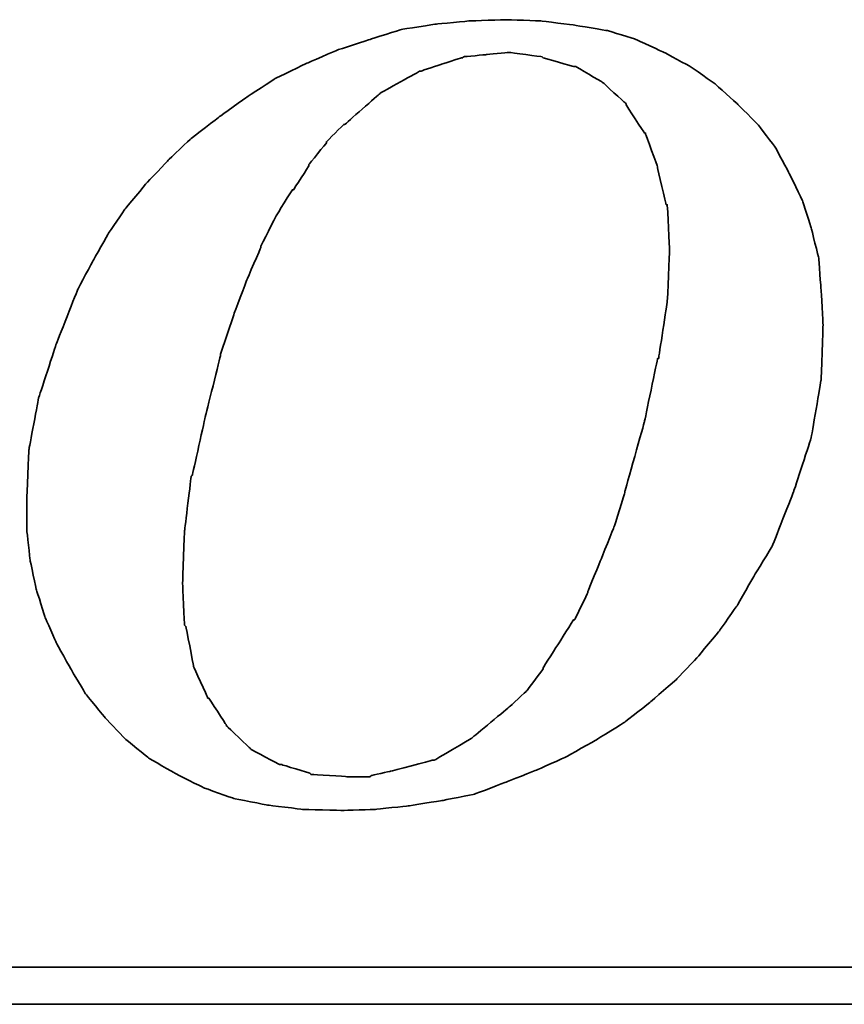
# Model space of a CAD drawing. Header units: inches. Extents: x 42 to 238, y 60 to 174.
# Tile 44 of 50: x 210.29 to 212.4, y 118.84 to 121.37. Entities that reach past the tile are written whole.
import ezdxf

# ---------------------------------------------------------------- set-up
doc = ezdxf.new("R2010")
doc.units = ezdxf.units.IN
doc.header["$LTSCALE"] = 0.1
doc.layers.add('DIM', color=4, linetype='Continuous')
doc.layers.add('layer 1', color=7, linetype='Continuous')

# ---------------------------------------------------------------- blocks, each defined once
blk = doc.blocks.new('TBI MOTION logo(完整正式版)')
at = {"layer": 'layer 1', "color": 22, "lineweight": 35}
for points, knots in [([(35.79625, -6.98375), (35.79625, -6.98375), (36.23125, -7.43875), (36.23125, -7.43875), (36.23125, -7.43875), (36.23125, -7.43875), (36.75625, -7.87125), (36.75625, -7.87125), (36.75625, -7.87125), (36.75625, -7.87125), (37.33125, -8.20375), (37.33125, -8.20375), (37.33125, -8.20375), (37.33125, -8.20375), (37.95625, -8.51875), (37.95625, -8.51875), (37.95625, -8.51875), (37.95625, -8.51875), (38.62625, -8.75875), (38.62625, -8.75875), (38.62625, -8.75875), (38.62625, -8.75875), (39.37125, -8.90375), (39.37125, -8.90375), (39.37125, -8.90375), (39.37125, -8.90375), (40.14125, -8.99875), (40.14125, -8.99875), (40.14125, -8.99875), (40.14125, -8.99875), (41.02625, -9.02375), (41.02625, -9.02375), (41.02625, -9.02375), (41.02625, -9.02375), (41.74625, -8.99875), (41.74625, -8.99875), (41.74625, -8.99875), (41.74625, -8.99875), (42.46625, -8.92375), (42.46625, -8.92375), (42.46625, -8.92375), (42.46625, -8.92375), (43.21125, -8.80625), (43.21125, -8.80625), (43.21125, -8.80625), (43.21125, -8.80625), (43.93125, -8.66375), (43.93125, -8.66375), (43.93125, -8.66375), (43.93125, -8.66375), (44.62625, -8.39875), (44.62625, -8.39875), (44.62625, -8.39875), (44.62625, -8.39875), (45.29625, -8.13375), (45.29625, -8.13375), (45.29625, -8.13375), (45.29625, -8.13375), (45.94625, -7.84375), (45.94625, -7.84375), (45.94625, -7.84375), (45.94625, -7.84375), (46.61625, -7.46375), (46.61625, -7.46375), (46.61625, -7.46375), (46.61625, -7.46375), (47.24125, -7.07875), (47.24125, -7.07875), (47.24125, -7.07875), (47.24125, -7.07875), (47.81625, -6.62375), (47.81625, -6.62375), (47.81625, -6.62375), (47.81625, -6.62375), (48.36875, -6.14375), (48.36875, -6.14375), (48.36875, -6.14375), (48.36875, -6.14375), (48.84625, -5.64125), (48.84625, -5.64125), (48.84625, -5.64125), (48.84625, -5.64125), (49.32625, -5.06375), (49.32625, -5.06375), (49.32625, -5.06375), (49.32625, -5.06375), (49.71125, -4.51374), (49.71125, -4.51374), (49.71125, -4.51374), (49.71125, -4.51374), (50.09625, -3.83874), (50.09625, -3.83874), (50.09625, -3.83874), (50.09625, -3.83874), (50.48125, -3.21374), (50.48125, -3.21374), (50.48125, -3.21374), (50.48125, -3.21374), (50.96125, -1.99125), (50.96125, -1.99125), (50.96125, -1.99125), (50.96125, -1.99125), (51.34375, -0.81875), (51.34375, -0.81875), (51.34375, -0.81875), (51.34375, -0.81875), (51.56125, 0.45624), (51.56125, 0.45624), (51.56125, 0.45624), (51.56125, 0.45624), (51.60625, 1.67624), (51.60625, 1.67624), (51.60625, 1.67624), (51.60625, 1.67624), (51.56125, 2.44625), (51.56125, 2.44625), (51.56125, 2.44625), (51.56125, 2.44625), (51.51125, 3.14125), (51.51125, 3.14125), (51.51125, 3.14125), (51.51125, 3.14125), (51.34375, 3.81125), (51.34375, 3.81125), (51.34375, 3.81125), (51.34375, 3.81125), (51.15125, 4.41125), (51.15125, 4.41125), (51.15125, 4.41125), (51.15125, 4.41125), (50.86125, 5.01125), (50.86125, 5.01125), (50.86125, 5.01125), (50.86125, 5.01125), (50.55125, 5.58875), (50.55125, 5.58875), (50.55125, 5.58875), (50.55125, 5.58875), (50.16625, 6.09125), (50.16625, 6.09125), (50.16625, 6.09125), (50.16625, 6.09125), (49.71125, 6.54875), (49.71125, 6.54875), (49.71125, 6.54875), (49.71125, 6.54875), (49.23125, 6.98125), (49.23125, 6.98125), (49.23125, 6.98125), (49.23125, 6.98125), (48.67875, 7.36625), (48.67875, 7.36625), (48.67875, 7.36625), (48.67875, 7.36625), (48.10375, 7.67625), (48.10375, 7.67625), (48.10375, 7.67625), (48.10375, 7.67625), (47.48125, 7.96375), (47.48125, 7.96375), (47.48125, 7.96375), (47.48125, 7.96375), (46.85625, 8.15625), (46.85625, 8.15625), (46.85625, 8.15625), (46.85625, 8.15625), (46.13625, 8.27624), (46.13625, 8.27624), (46.13625, 8.27624), (46.13625, 8.27624), (45.39125, 8.37125), (45.39125, 8.37125), (45.39125, 8.37125), (45.39125, 8.37125), (44.62625, 8.39624), (44.62625, 8.39624), (44.62625, 8.39624), (44.62625, 8.39624), (43.83625, 8.37125), (43.83625, 8.37125), (43.83625, 8.37125), (43.83625, 8.37125), (43.09125, 8.30125), (43.09125, 8.30125), (43.09125, 8.30125), (43.09125, 8.30125), (42.32125, 8.18125), (42.32125, 8.18125), (42.32125, 8.18125), (42.32125, 8.18125), (41.62875, 7.96375), (41.62875, 7.96375), (41.62875, 7.96375), (41.62875, 7.96375), (40.90625, 7.72625), (40.90625, 7.72625), (40.90625, 7.72625), (40.90625, 7.72625), (40.23624, 7.43625), (40.23624, 7.43625), (40.23624, 7.43625), (40.23624, 7.43625), (39.54124, 7.10125), (39.54124, 7.10125), (39.54124, 7.10125), (39.54124, 7.10125), (38.91625, 6.69125), (38.91625, 6.69125), (38.91625, 6.69125), (38.91625, 6.69125), (38.31625, 6.26125), (38.31625, 6.26125), (38.31625, 6.26125), (38.31625, 6.26125), (37.69125, 5.78125), (37.69125, 5.78125), (37.69125, 5.78125), (37.69125, 5.78125), (37.18625, 5.30125), (37.18625, 5.30125), (37.18625, 5.30125), (37.18625, 5.30125), (36.70625, 4.79624), (36.70625, 4.79624), (36.70625, 4.79624), (36.70625, 4.79624), (36.23125, 4.22125), (36.23125, 4.22125), (36.23125, 4.22125), (36.23125, 4.22125), (35.87124, 3.69375), (35.87124, 3.69375), (35.87124, 3.69375), (35.87124, 3.69375), (35.53125, 3.09125), (35.53125, 3.09125), (35.53125, 3.09125), (35.53125, 3.09125), (35.19875, 2.47125), (35.19875, 2.47125), (35.19875, 2.47125), (35.19875, 2.47125), (34.71625, 1.24625), (34.71625, 1.24625), (34.71625, 1.24625), (34.71625, 1.24625), (34.33125, 0.06874), (34.33125, 0.06874), (34.33125, 0.06874), (34.33125, 0.06874), (34.11625, -1.07875), (34.11625, -1.07875), (34.11625, -1.07875), (34.11625, -1.07875), (34.07125, -2.15875), (34.07125, -2.15875), (34.07125, -2.15875), (34.07125, -2.15875), (34.07125, -2.85375), (34.07125, -2.85375), (34.07125, -2.85375), (34.07125, -2.85375), (34.14125, -3.50375), (34.14125, -3.50375), (34.14125, -3.50375), (34.14125, -3.50375), (34.28625, -4.17375), (34.28625, -4.17375), (34.28625, -4.17375), (34.28625, -4.17375), (34.47625, -4.77624), (34.47625, -4.77624), (34.47625, -4.77624), (34.47625, -4.77624), (34.71625, -5.32625), (34.71625, -5.32625), (34.71625, -5.32625), (34.71625, -5.32625), (35.05375, -5.92875), (35.05375, -5.92875), (35.05375, -5.92875), (35.05375, -5.92875), (35.36375, -6.45375), (35.36375, -6.45375), (35.36375, -6.45375), (35.36375, -6.45375), (35.79625, -6.98375), (35.79625, -6.98375)], [0, 0, 0, 0, 0.01388889, 0.01388889, 0.01388889, 0.0138889, 0.02777778, 0.02777778, 0.02777778, 0.02777779, 0.04166667, 0.04166667, 0.04166667, 0.04166668, 0.05555556, 0.05555556, 0.05555556, 0.05555557, 0.06944444, 0.06944444, 0.06944444, 0.06944445, 0.08333333, 0.08333333, 0.08333333, 0.08333334, 0.09722222, 0.09722222, 0.09722222, 0.09722223, 0.11111111, 0.11111111, 0.11111111, 0.11111112, 0.125, 0.125, 0.125, 0.12500001, 0.13888889, 0.13888889, 0.13888889, 0.1388889, 0.15277778, 0.15277778, 0.15277778, 0.15277779, 0.16666667, 0.16666667, 0.16666667, 0.16666668, 0.18055556, 0.18055556, 0.18055556, 0.18055557, 0.19444444, 0.19444444, 0.19444444, 0.19444445, 0.20833333, 0.20833333, 0.20833333, 0.20833334, 0.22222222, 0.22222222, 0.22222222, 0.22222223, 0.23611111, 0.23611111, 0.23611111, 0.23611112, 0.25, 0.25, 0.25, 0.25000001, 0.26388889, 0.26388889, 0.26388889, 0.2638889, 0.27777778, 0.27777778, 0.27777778, 0.27777779, 0.29166667, 0.29166667, 0.29166667, 0.29166668, 0.30555556, 0.30555556, 0.30555556, 0.30555557, 0.31944444, 0.31944444, 0.31944444, 0.31944445, 0.33333333, 0.33333333, 0.33333333, 0.33333334, 0.34722222, 0.34722222, 0.34722222, 0.34722223, 0.36111111, 0.36111111, 0.36111111, 0.36111112, 0.375, 0.375, 0.375, 0.37500001, 0.38888889, 0.38888889, 0.38888889, 0.3888889, 0.40277778, 0.40277778, 0.40277778, 0.40277779, 0.41666667, 0.41666667, 0.41666667, 0.41666668, 0.43055556, 0.43055556, 0.43055556, 0.43055557, 0.44444444, 0.44444444, 0.44444444, 0.44444445, 0.45833333, 0.45833333, 0.45833333, 0.45833334, 0.47222222, 0.47222222, 0.47222222, 0.47222223, 0.48611111, 0.48611111, 0.48611111, 0.48611112, 0.5, 0.5, 0.5, 0.50000001, 0.51388889, 0.51388889, 0.51388889, 0.5138889, 0.52777778, 0.52777778, 0.52777778, 0.52777779, 0.54166667, 0.54166667, 0.54166667, 0.54166668, 0.55555556, 0.55555556, 0.55555556, 0.55555557, 0.56944444, 0.56944444, 0.56944444, 0.56944445, 0.58333333, 0.58333333, 0.58333333, 0.58333334, 0.59722222, 0.59722222, 0.59722222, 0.59722223, 0.61111111, 0.61111111, 0.61111111, 0.61111112, 0.625, 0.625, 0.625, 0.62500001, 0.63888889, 0.63888889, 0.63888889, 0.6388889, 0.65277778, 0.65277778, 0.65277778, 0.65277779, 0.66666667, 0.66666667, 0.66666667, 0.66666668, 0.68055556, 0.68055556, 0.68055556, 0.68055557, 0.69444444, 0.69444444, 0.69444444, 0.69444445, 0.70833333, 0.70833333, 0.70833333, 0.70833334, 0.72222222, 0.72222222, 0.72222222, 0.72222223, 0.73611111, 0.73611111, 0.73611111, 0.73611112, 0.75, 0.75, 0.75, 0.75000001, 0.76388889, 0.76388889, 0.76388889, 0.7638889, 0.77777778, 0.77777778, 0.77777778, 0.77777779, 0.79166667, 0.79166667, 0.79166667, 0.79166668, 0.80555556, 0.80555556, 0.80555556, 0.80555557, 0.81944444, 0.81944444, 0.81944444, 0.81944445, 0.83333333, 0.83333333, 0.83333333, 0.83333334, 0.84722222, 0.84722222, 0.84722222, 0.84722223, 0.86111111, 0.86111111, 0.86111111, 0.86111112, 0.875, 0.875, 0.875, 0.87500001, 0.88888889, 0.88888889, 0.88888889, 0.8888889, 0.90277778, 0.90277778, 0.90277778, 0.90277779, 0.91666667, 0.91666667, 0.91666667, 0.91666668, 0.93055556, 0.93055556, 0.93055556, 0.93055557, 0.94444444, 0.94444444, 0.94444444, 0.94444445, 0.95833333, 0.95833333, 0.95833333, 0.95833334, 0.97222222, 0.97222222, 0.97222222, 0.97222223, 0.98611111, 0.98611111, 0.98611111, 0.98611112, 1, 1, 1, 1]), ([(38.33875, 1.03124), (38.33875, 1.03124), (38.62625, 1.89625), (38.62625, 1.89625), (38.62625, 1.89625), (38.62625, 1.89625), (38.91625, 2.66375), (38.91625, 2.66375), (38.91625, 2.66375), (38.91625, 2.66375), (39.22625, 3.38125), (39.22625, 3.38125), (39.22625, 3.38125), (39.22625, 3.38125), (39.22625, 3.40624), (39.22625, 3.40624), (39.22625, 3.40624), (39.22625, 3.40624), (39.56124, 4.07624), (39.56124, 4.07624), (39.56124, 4.07624), (39.56124, 4.07624), (39.92125, 4.65125), (39.92125, 4.65125), (39.92125, 4.65125), (39.92125, 4.65125), (39.94625, 4.65125), (39.94625, 4.65125), (39.94625, 4.65125), (39.94625, 4.65125), (40.28125, 5.17875), (40.28125, 5.17875), (40.28125, 5.17875), (40.28125, 5.17875), (40.28125, 5.20375), (40.28125, 5.20375), (40.28125, 5.20375), (40.28125, 5.20375), (40.66875, 5.68625), (40.66875, 5.68625), (40.66875, 5.68625), (40.66875, 5.68625), (40.66875, 5.70625), (40.66875, 5.70625), (40.66875, 5.70625), (40.66875, 5.70625), (41.05124, 6.09125), (41.05124, 6.09125), (41.05124, 6.09125), (41.05124, 6.09125), (41.07625, 6.09125), (41.07625, 6.09125), (41.07625, 6.09125), (41.07625, 6.09125), (41.84125, 6.76625), (41.84125, 6.76625), (41.84125, 6.76625), (41.84125, 6.76625), (41.86625, 6.78625), (41.86625, 6.78625), (41.86625, 6.78625), (41.86625, 6.78625), (42.73125, 7.26624), (42.73125, 7.26624), (42.73125, 7.26624), (42.73125, 7.26624), (42.75625, 7.26624), (42.75625, 7.26624), (42.75625, 7.26624), (42.75625, 7.26624), (43.18625, 7.41125), (43.18625, 7.41125), (43.18625, 7.41125), (43.18625, 7.41125), (43.64125, 7.55625), (43.64125, 7.55625), (43.64125, 7.55625), (43.64125, 7.55625), (43.66625, 7.55625), (43.66625, 7.55625), (43.66625, 7.55625), (43.66625, 7.55625), (43.69125, 7.58124), (43.69125, 7.58124), (43.69125, 7.58124), (43.69125, 7.58124), (44.19125, 7.62625), (44.19125, 7.62625), (44.19125, 7.62625), (44.19125, 7.62625), (44.67125, 7.67625), (44.67125, 7.67625), (44.67125, 7.67625), (44.67125, 7.67625), (44.69625, 7.67625), (44.69625, 7.67625), (44.69625, 7.67625), (44.69625, 7.67625), (45.41875, 7.58124), (45.41875, 7.58124), (45.41875, 7.58124), (45.41875, 7.58124), (45.44125, 7.55625), (45.44125, 7.55625), (45.44125, 7.55625), (45.44125, 7.55625), (46.11125, 7.36625), (46.11125, 7.36625), (46.11125, 7.36625), (46.11125, 7.36625), (46.13625, 7.36625), (46.13625, 7.36625), (46.13625, 7.36625), (46.13625, 7.36625), (46.15875, 7.36625), (46.15875, 7.36625), (46.15875, 7.36625), (46.15875, 7.36625), (46.73625, 7.02624), (46.73625, 7.02624), (46.73625, 7.02624), (46.73625, 7.02624), (46.76125, 7.00624), (46.76125, 7.00624), (46.76125, 7.00624), (46.76125, 7.00624), (47.24125, 6.57124), (47.24125, 6.57124), (47.24125, 6.57124), (47.24125, 6.57124), (47.26625, 6.54875), (47.26625, 6.54875), (47.26625, 6.54875), (47.26625, 6.54875), (47.26625, 6.52375), (47.26625, 6.52375), (47.26625, 6.52375), (47.26625, 6.52375), (47.67375, 5.89875), (47.67375, 5.89875), (47.67375, 5.89875), (47.67375, 5.89875), (47.69625, 5.89875), (47.69625, 5.89875), (47.69625, 5.89875), (47.69625, 5.89875), (47.69625, 5.87625), (47.69625, 5.87625), (47.69625, 5.87625), (47.69625, 5.87625), (47.96125, 5.15625), (47.96125, 5.15625), (47.96125, 5.15625), (47.96125, 5.15625), (47.96125, 5.13125), (47.96125, 5.13125), (47.96125, 5.13125), (47.96125, 5.13125), (48.15125, 4.31875), (48.15125, 4.31875), (48.15125, 4.31875), (48.15125, 4.31875), (48.17625, 4.31875), (48.17625, 4.31875), (48.17625, 4.31875), (48.17625, 4.31875), (48.17625, 4.29125), (48.17625, 4.29125), (48.17625, 4.29125), (48.17625, 4.29125), (48.22625, 3.33125), (48.22625, 3.33125), (48.22625, 3.33125), (48.22625, 3.33125), (48.22625, 3.30875), (48.22625, 3.30875), (48.22625, 3.30875), (48.22625, 3.30875), (48.17625, 2.20624), (48.17625, 2.20624), (48.17625, 2.20624), (48.17625, 2.20624), (48.17625, 2.18124), (48.17625, 2.18124), (48.17625, 2.18124), (48.17625, 2.18124), (47.98375, 0.93624), (47.98375, 0.93624), (47.98375, 0.93624), (47.98375, 0.93624), (47.96125, 0.93624), (47.96125, 0.93624), (47.96125, 0.93624), (47.96125, 0.93624), (47.67375, -0.45874), (47.67375, -0.45874), (47.67375, -0.45874), (47.67375, -0.45874), (47.24125, -1.99125), (47.24125, -1.99125), (47.24125, -1.99125), (47.24125, -1.99125), (47.24125, -2.01874), (47.24125, -2.01874), (47.24125, -2.01874), (47.24125, -2.01874), (47.00125, -2.78375), (47.00125, -2.78375), (47.00125, -2.78375), (47.00125, -2.78375), (46.71125, -3.50375), (46.71125, -3.50375), (46.71125, -3.50375), (46.71125, -3.50375), (46.42625, -4.19875), (46.42625, -4.19875), (46.42625, -4.19875), (46.42625, -4.19875), (46.42625, -4.22375), (46.42625, -4.22375), (46.42625, -4.22375), (46.42625, -4.22375), (46.13625, -4.82374), (46.13625, -4.82374), (46.13625, -4.82374), (46.13625, -4.82374), (46.11125, -4.82374), (46.11125, -4.82374), (46.11125, -4.82374), (46.11125, -4.82374), (45.77625, -5.35125), (45.77625, -5.35125), (45.77625, -5.35125), (45.77625, -5.35125), (45.44125, -5.87875), (45.44125, -5.87875), (45.44125, -5.87875), (45.44125, -5.87875), (45.44125, -5.90375), (45.44125, -5.90375), (45.44125, -5.90375), (45.44125, -5.90375), (45.10625, -6.35875), (45.10625, -6.35875), (45.10625, -6.35875), (45.10625, -6.35875), (45.08125, -6.38375), (45.08125, -6.38375), (45.08125, -6.38375), (45.08125, -6.38375), (44.69625, -6.74375), (44.69625, -6.74375), (44.69625, -6.74375), (44.69625, -6.74375), (43.88375, -7.41625), (43.88375, -7.41625), (43.88375, -7.41625), (43.88375, -7.41625), (43.85625, -7.43875), (43.85625, -7.43875), (43.85625, -7.43875), (43.85625, -7.43875), (43.04125, -7.91875), (43.04125, -7.91875), (43.04125, -7.91875), (43.04125, -7.91875), (43.01625, -7.91875), (43.01625, -7.91875), (43.01625, -7.91875), (43.01625, -7.91875), (42.99625, -7.91875), (42.99625, -7.91875), (42.99625, -7.91875), (42.99625, -7.91875), (42.08125, -8.15875), (42.08125, -8.15875), (42.08125, -8.15875), (42.08125, -8.15875), (41.65125, -8.25625), (41.65125, -8.25625), (41.65125, -8.25625), (41.65125, -8.25625), (41.62875, -8.27875), (41.62875, -8.27875), (41.62875, -8.27875), (41.62875, -8.27875), (41.60125, -8.27875), (41.60125, -8.27875), (41.60125, -8.27875), (41.60125, -8.27875), (41.12125, -8.27875), (41.12125, -8.27875), (41.12125, -8.27875), (41.12125, -8.27875), (40.35624, -8.23125), (40.35624, -8.23125), (40.35624, -8.23125), (40.35624, -8.23125), (40.33125, -8.23125), (40.33125, -8.23125), (40.33125, -8.23125), (40.33125, -8.23125), (40.30625, -8.20375), (40.30625, -8.20375), (40.30625, -8.20375), (40.30625, -8.20375), (39.68375, -8.01375), (39.68375, -8.01375), (39.68375, -8.01375), (39.68375, -8.01375), (39.66124, -8.01375), (39.66124, -8.01375), (39.66124, -8.01375), (39.66124, -8.01375), (39.63625, -8.01375), (39.63625, -8.01375), (39.63625, -8.01375), (39.63625, -8.01375), (39.01125, -7.67875), (39.01125, -7.67875), (39.01125, -7.67875), (39.01125, -7.67875), (38.98875, -7.65375), (38.98875, -7.65375), (38.98875, -7.65375), (38.98875, -7.65375), (38.48625, -7.17375), (38.48625, -7.17375), (38.48625, -7.17375), (38.48625, -7.17375), (38.45875, -7.14875), (38.45875, -7.14875), (38.45875, -7.14875), (38.45875, -7.14875), (38.45875, -7.12875), (38.45875, -7.12875), (38.45875, -7.12875), (38.45875, -7.12875), (38.07625, -6.54875), (38.07625, -6.54875), (38.07625, -6.54875), (38.07625, -6.54875), (38.05125, -6.54875), (38.05125, -6.54875), (38.05125, -6.54875), (38.05125, -6.54875), (38.05125, -6.52875), (38.05125, -6.52875), (38.05125, -6.52875), (38.05125, -6.52875), (37.74125, -5.85375), (37.74125, -5.85375), (37.74125, -5.85375), (37.74125, -5.85375), (37.74125, -5.82875), (37.74125, -5.82875), (37.74125, -5.82875), (37.74125, -5.82875), (37.57375, -4.96875), (37.57375, -4.96875), (37.57375, -4.96875), (37.57375, -4.96875), (37.54625, -4.94375), (37.54625, -4.94375), (37.54625, -4.94375), (37.54625, -4.94375), (37.50125, -4.03375), (37.50125, -4.03375), (37.50125, -4.03375), (37.50125, -4.03375), (37.50125, -4.00875), (37.50125, -4.00875), (37.50125, -4.00875), (37.50125, -4.00875), (37.54625, -2.85375), (37.54625, -2.85375), (37.54625, -2.85375), (37.54625, -2.85375), (37.69125, -1.65875), (37.69125, -1.65875), (37.69125, -1.65875), (37.69125, -1.65875), (37.71624, -1.63375), (37.71624, -1.63375), (37.71624, -1.63375), (37.71624, -1.63375), (38.00375, -0.33875), (38.00375, -0.33875), (38.00375, -0.33875), (38.00375, -0.33875), (38.33875, 1.00624), (38.33875, 1.00624), (38.33875, 1.00624), (38.33875, 1.00624), (38.33875, 1.03124), (38.33875, 1.03124)], [0, 0, 0, 0, 0.01010101, 0.01010101, 0.01010101, 0.01010102, 0.02020202, 0.02020202, 0.02020202, 0.02020203, 0.03030303, 0.03030303, 0.03030303, 0.03030304, 0.04040404, 0.04040404, 0.04040404, 0.04040405, 0.05050505, 0.05050505, 0.05050505, 0.05050506, 0.06060606, 0.06060606, 0.06060606, 0.06060607, 0.07070707, 0.07070707, 0.07070707, 0.07070708, 0.08080808, 0.08080808, 0.08080808, 0.08080809, 0.09090909, 0.09090909, 0.09090909, 0.0909091, 0.1010101, 0.1010101, 0.1010101, 0.10101011, 0.11111111, 0.11111111, 0.11111111, 0.11111112, 0.12121212, 0.12121212, 0.12121212, 0.12121213, 0.13131313, 0.13131313, 0.13131313, 0.13131314, 0.14141414, 0.14141414, 0.14141414, 0.14141415, 0.15151515, 0.15151515, 0.15151515, 0.15151516, 0.16161616, 0.16161616, 0.16161616, 0.16161617, 0.17171717, 0.17171717, 0.17171717, 0.17171718, 0.18181818, 0.18181818, 0.18181818, 0.18181819, 0.19191919, 0.19191919, 0.19191919, 0.1919192, 0.2020202, 0.2020202, 0.2020202, 0.20202021, 0.21212121, 0.21212121, 0.21212121, 0.21212122, 0.22222222, 0.22222222, 0.22222222, 0.22222223, 0.23232323, 0.23232323, 0.23232323, 0.23232324, 0.24242424, 0.24242424, 0.24242424, 0.24242425, 0.25252525, 0.25252525, 0.25252525, 0.25252526, 0.26262626, 0.26262626, 0.26262626, 0.26262627, 0.27272727, 0.27272727, 0.27272727, 0.27272728, 0.28282828, 0.28282828, 0.28282828, 0.28282829, 0.29292929, 0.29292929, 0.29292929, 0.2929293, 0.3030303, 0.3030303, 0.3030303, 0.30303031, 0.31313131, 0.31313131, 0.31313131, 0.31313132, 0.32323232, 0.32323232, 0.32323232, 0.32323233, 0.33333333, 0.33333333, 0.33333333, 0.33333334, 0.34343434, 0.34343434, 0.34343434, 0.34343435, 0.35353535, 0.35353535, 0.35353535, 0.35353536, 0.36363636, 0.36363636, 0.36363636, 0.36363637, 0.37373737, 0.37373737, 0.37373737, 0.37373738, 0.38383838, 0.38383838, 0.38383838, 0.38383839, 0.39393939, 0.39393939, 0.39393939, 0.3939394, 0.4040404, 0.4040404, 0.4040404, 0.40404041, 0.41414141, 0.41414141, 0.41414141, 0.41414142, 0.42424242, 0.42424242, 0.42424242, 0.42424243, 0.43434343, 0.43434343, 0.43434343, 0.43434344, 0.44444444, 0.44444444, 0.44444444, 0.44444445, 0.45454545, 0.45454545, 0.45454545, 0.45454546, 0.46464646, 0.46464646, 0.46464646, 0.46464647, 0.47474747, 0.47474747, 0.47474747, 0.47474748, 0.48484848, 0.48484848, 0.48484848, 0.48484849, 0.49494949, 0.49494949, 0.49494949, 0.4949495, 0.50505051, 0.50505051, 0.50505051, 0.50505052, 0.51515152, 0.51515152, 0.51515152, 0.51515153, 0.52525253, 0.52525253, 0.52525253, 0.52525254, 0.53535354, 0.53535354, 0.53535354, 0.53535355, 0.54545455, 0.54545455, 0.54545455, 0.54545456, 0.55555556, 0.55555556, 0.55555556, 0.55555557, 0.56565657, 0.56565657, 0.56565657, 0.56565658, 0.57575758, 0.57575758, 0.57575758, 0.57575759, 0.58585859, 0.58585859, 0.58585859, 0.5858586, 0.5959596, 0.5959596, 0.5959596, 0.59595961, 0.60606061, 0.60606061, 0.60606061, 0.60606062, 0.61616162, 0.61616162, 0.61616162, 0.61616163, 0.62626263, 0.62626263, 0.62626263, 0.62626264, 0.63636364, 0.63636364, 0.63636364, 0.63636365, 0.64646465, 0.64646465, 0.64646465, 0.64646466, 0.65656566, 0.65656566, 0.65656566, 0.65656567, 0.66666667, 0.66666667, 0.66666667, 0.66666668, 0.67676768, 0.67676768, 0.67676768, 0.67676769, 0.68686869, 0.68686869, 0.68686869, 0.6868687, 0.6969697, 0.6969697, 0.6969697, 0.69696971, 0.70707071, 0.70707071, 0.70707071, 0.70707072, 0.71717172, 0.71717172, 0.71717172, 0.71717173, 0.72727273, 0.72727273, 0.72727273, 0.72727274, 0.73737374, 0.73737374, 0.73737374, 0.73737375, 0.74747475, 0.74747475, 0.74747475, 0.74747476, 0.75757576, 0.75757576, 0.75757576, 0.75757577, 0.76767677, 0.76767677, 0.76767677, 0.76767678, 0.77777778, 0.77777778, 0.77777778, 0.77777779, 0.78787879, 0.78787879, 0.78787879, 0.7878788, 0.7979798, 0.7979798, 0.7979798, 0.79797981, 0.80808081, 0.80808081, 0.80808081, 0.80808082, 0.81818182, 0.81818182, 0.81818182, 0.81818183, 0.82828283, 0.82828283, 0.82828283, 0.82828284, 0.83838384, 0.83838384, 0.83838384, 0.83838385, 0.84848485, 0.84848485, 0.84848485, 0.84848486, 0.85858586, 0.85858586, 0.85858586, 0.85858587, 0.86868687, 0.86868687, 0.86868687, 0.86868688, 0.87878788, 0.87878788, 0.87878788, 0.87878789, 0.88888889, 0.88888889, 0.88888889, 0.8888889, 0.8989899, 0.8989899, 0.8989899, 0.89898991, 0.90909091, 0.90909091, 0.90909091, 0.90909092, 0.91919192, 0.91919192, 0.91919192, 0.91919193, 0.92929293, 0.92929293, 0.92929293, 0.92929294, 0.93939394, 0.93939394, 0.93939394, 0.93939395, 0.94949495, 0.94949495, 0.94949495, 0.94949496, 0.95959596, 0.95959596, 0.95959596, 0.95959597, 0.96969697, 0.96969697, 0.96969697, 0.96969698, 0.97979798, 0.97979798, 0.97979798, 0.97979799, 0.98989899, 0.98989899, 0.98989899, 0.989899, 1, 1, 1, 1]), ([(75.90875, -9.47875), (75.90875, -9.47875), (75.90875, -12.28625), (75.90875, -12.28625), (75.90875, -12.28625), (75.90875, -12.28625), (75.90875, -12.47875), (75.90875, -12.47875), (75.90875, -12.47875), (75.90875, -12.47875), (75.71625, -12.47875), (75.71625, -12.47875), (75.71625, -12.47875), (75.71625, -12.47875), (-88.32875, -12.47875), (-88.32875, -12.47875), (-88.32875, -12.47875), (-88.32875, -12.47875), (-88.32875, -13.29375), (-88.32875, -13.29375), (-88.32875, -13.29375), (-88.32875, -13.29375), (82.89125, -13.29375), (82.89125, -13.29375), (82.89125, -13.29375), (82.89125, -13.29375), (75.90875, -9.47875), (75.90875, -9.47875)], [0, 0, 0, 0, 0.14285714, 0.14285714, 0.14285714, 0.14285715, 0.28571429, 0.28571429, 0.28571429, 0.2857143, 0.42857143, 0.42857143, 0.42857143, 0.42857144, 0.57142857, 0.57142857, 0.57142857, 0.57142858, 0.71428571, 0.71428571, 0.71428571, 0.71428572, 0.85714286, 0.85714286, 0.85714286, 0.85714287, 1, 1, 1, 1])]:
    blk.add_open_spline(points, degree=3, knots=knots, dxfattribs=at)

msp = doc.modelspace()

# ---------------------------------------------------------------- block references
at = {"layer": 'DIM', "xscale": 0.1164712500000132, "yscale": 0.1164712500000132, "zscale": 0.1164712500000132}
msp.add_blockref('TBI MOTION logo(完整正式版)', (206.3386, 120.3885), dxfattribs=at)

doc.saveas('drawing.dxf')
